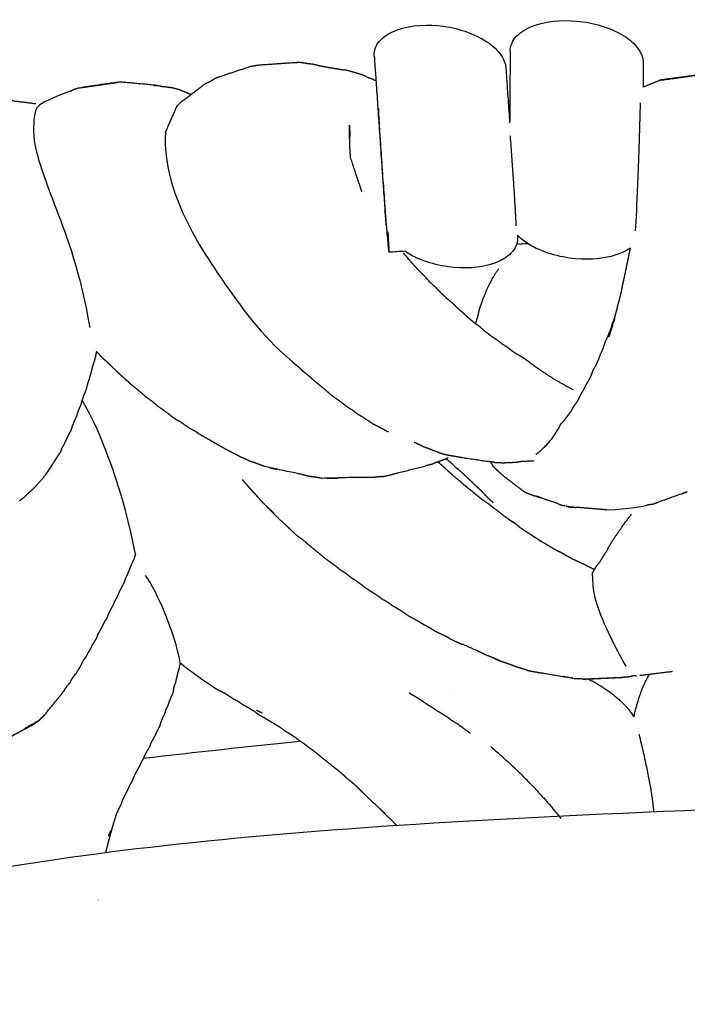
# Model space of a CAD drawing. Header units: millimetres. Extents: x 1225 to 3243, y -459 to 536.
# Tile 12 of 26: x 1982 to 2103, y 357 to 536. Entities that reach past the tile are written whole.
import ezdxf

# ---------------------------------------------------------------- set-up
doc = ezdxf.new("R2010")
doc.units = ezdxf.units.MM
doc.header["$MEASUREMENT"] = 0
doc.layers.add('Swipe - Sofa 2 seater', color=18, linetype='Continuous', true_color=0x000000)

msp = doc.modelspace()

# ---------------------------------------------------------------- linework, layer by layer
at = {"layer": 'Swipe - Sofa 2 seater', "color": 18, "lineweight": -3, "true_color": 0x000000}
for points, degree, knots in [([(2046.04, 528.93), (2046.04, 528.95), (2046.04, 529.41), (2046.07, 529.72), (2046.11, 529.92), (2046.28, 530.53), (2046.47, 530.92), (2046.71, 531.28), (2047.32, 532.17), (2048.26, 532.82), (2049.21, 533.28), (2051.67, 534.47), (2054.83, 534.7), (2057.49, 534.46), (2060.39, 534.21), (2063.54, 533.33), (2066.04, 531.78), (2067.08, 531.14), (2068.11, 530.31), (2068.84, 529.31), (2069.14, 528.91), (2069.39, 528.48), (2069.64, 527.82), (2069.71, 527.62), (2069.77, 527.34), (2069.79, 527.27), (2069.81, 527.1), (2069.83, 526.91), (2069.85, 526.81)], 3, [0, 0, 0, 0, 0.362772, 0.362772, 1.039609, 1.039609, 2.503647, 2.503647, 2.503647, 5.776788, 5.776788, 5.776788, 14.350666, 14.350666, 14.350666, 23.470845, 23.470845, 23.470845, 27.25593, 27.25593, 27.25593, 28.79197, 28.79197, 29.468665, 29.468665, 29.682721, 29.682721, 29.992737, 29.992737, 29.992737, 29.992737]), ([(2070.63, 529.91), (2070.63, 529.92), (2070.66, 530.38), (2070.71, 530.68), (2070.77, 530.88), (2070.99, 531.48), (2071.21, 531.87), (2071.49, 532.21), (2072.18, 533.08), (2073.18, 533.72), (2074.18, 534.17), (2076.75, 535.31), (2079.96, 535.53), (2082.7, 535.28), (2085.57, 535.02), (2088.73, 534.16), (2091.2, 532.6), (2092.2, 531.97), (2093.18, 531.15), (2093.86, 530.16), (2094.12, 529.77), (2094.35, 529.34), (2094.56, 528.69), (2094.61, 528.49), (2094.65, 528.22), (2094.66, 528.15), (2094.67, 527.99), (2094.68, 527.79), (2094.69, 527.7)], 3, [0, 0, 0, 0, 0.342292, 0.342292, 1.022184, 1.022184, 2.519482, 2.519482, 2.519482, 5.912944, 5.912944, 5.912944, 14.695274, 14.695274, 14.695274, 23.766687, 23.766687, 23.766687, 27.432805, 27.432805, 27.432805, 28.911722, 28.911722, 29.566293, 29.566293, 29.774295, 29.774295, 30.076982, 30.076982, 30.076982, 30.076982]), ([(2046.05, 528.92), (2046.05, 528.89), (2046.05, 528.78), (2046.07, 528.61), (2046.08, 528.43), (2046.1, 528.17), (2046.12, 527.85), (2046.16, 527.21), (2046.23, 526.28), (2046.31, 525.12), (2046.39, 523.97), (2046.48, 522.58), (2046.59, 521.05), (2046.65, 520.18), (2046.71, 519.25), (2046.78, 518.3), (2046.89, 516.63), (2047.01, 514.88), (2047.13, 513.13), (2047.25, 511.38), (2047.37, 509.65), (2047.48, 508.02), (2047.55, 507.09), (2047.61, 506.2), (2047.67, 505.36), (2047.77, 503.89), (2047.86, 502.58), (2047.93, 501.52), (2048, 500.46), (2048.06, 499.64), (2048.1, 499.1), (2048.13, 498.62), (2048.15, 498.38), (2048.15, 498.38)], 3, [0, 0, 0, 0, 3.103095, 3.103095, 3.103095, 6.17602, 6.17602, 6.17602, 12.167637, 12.167637, 12.167637, 17.85467, 17.85467, 17.85467, 20.969866, 20.969866, 20.969866, 26.287452, 26.287452, 26.287452, 31.627927, 31.627927, 31.627927, 34.773365, 34.773365, 34.773365, 40.523708, 40.523708, 40.523708, 46.567378, 46.567378, 46.567378, 52.157645, 52.157645, 52.157645, 52.157645]), ([(2070.63, 529.9), (2070.63, 529.87), (2070.62, 529.76), (2070.62, 529.59), (2070.62, 529.41), (2070.62, 529.17), (2070.62, 528.85), (2070.61, 528.21), (2070.61, 527.3), (2070.6, 526.17), (2070.59, 525.03), (2070.58, 523.67), (2070.57, 522.17), (2070.56, 521.31), (2070.56, 520.4), (2070.55, 519.46), (2070.55, 518.61), (2070.54, 517.73), (2070.53, 516.85)], 3, [0, 0, 0, 0, 3.102258, 3.102258, 3.102258, 6.17134, 6.17134, 6.17134, 12.136985, 12.136985, 12.136985, 17.765458, 17.765458, 17.765458, 20.83224, 20.83224, 20.83224, 23.545645, 23.545645, 23.545645, 23.545645]), ([(2024, 527.15), (2020.95, 526.15), (2017.91, 525.15), (2017.49, 524.98), (2017.07, 524.8)], 2, [-1, -1, -1, 0, 0, 1, 1, 1]), ([(2024.84, 527.32), (2028.15, 527.56), (2031.46, 527.8), (2031.89, 527.81), (2032.32, 527.83)], 2, [1, 1, 1, 2, 2, 3, 3, 3]), ([(2035.9, 527.25), (2035.45, 527.35), (2034.99, 527.46), (2034.52, 527.51), (2034.06, 527.56), (2033.62, 527.63), (2033.17, 527.71), (2032.75, 527.77), (2032.32, 527.83)], 2, [0, 0, 0, 1, 1, 2, 2, 3, 3, 4, 4, 4]), ([(2094.69, 527.69), (2094.69, 527.66), (2094.69, 527.55), (2094.68, 527.38), (2094.68, 527.2), (2094.68, 526.95), (2094.68, 526.64), (2094.67, 526), (2094.67, 525.09), (2094.66, 523.96), (2094.66, 523.76), (2094.66, 523.56), (2094.66, 523.35)], 3, [0, 0, 0, 0, 3.102258, 3.102258, 3.102258, 6.17134, 6.17134, 6.17134, 12.136985, 12.136985, 12.136985, 13.101537, 13.101537, 13.101537, 13.101537]), ([(2038.93, 526.72), (2039.08, 526.7), (2039.23, 526.68), (2039.64, 526.61), (2040.06, 526.53), (2040.52, 526.48), (2040.98, 526.43), (2041.41, 526.32), (2041.84, 526.21)], 2, [5.626121, 5.626121, 5.626121, 6, 6, 7, 7, 8, 8, 9, 9, 9]), ([(2041.84, 526.21), (2042.28, 526.08), (2042.73, 525.95), (2043.21, 525.79), (2043.69, 525.63)], 2, [0, 0, 0, 1, 1, 2, 2, 2]), ([(2069.85, 526.8), (2069.85, 526.77), (2069.86, 526.66), (2069.87, 526.48), (2069.88, 526.31), (2069.9, 526.05), (2069.92, 525.73), (2069.97, 525.08), (2070.03, 524.16), (2070.11, 523), (2070.19, 521.85), (2070.28, 520.46), (2070.39, 518.93), (2070.44, 518.26), (2070.48, 517.57), (2070.53, 516.85)], 3, [0, 0, 0, 0, 3.103095, 3.103095, 3.103095, 6.17602, 6.17602, 6.17602, 12.167637, 12.167637, 12.167637, 17.85467, 17.85467, 17.85467, 20.231159, 20.231159, 20.231159, 20.231159]), ([(2098.29, 524.68), (2101.58, 525.13), (2104.88, 525.57), (2104.54, 525.52), (2104.2, 525.47), (2100.93, 525.02), (2097.65, 524.57), (2097.97, 524.62), (2098.29, 524.68)], 2, [0, 0, 0, 1, 1, 2, 2, 3, 3, 4, 4, 4]), ([(1992.42, 523.16), (1995.74, 523.64), (1999.05, 524.11), (1999.41, 524.17), (1999.77, 524.23), (1996.49, 523.76), (1993.22, 523.28)], 2, [-2, -2, -2, -0.999981, -0.999981, 0.000038, 0.000038, 1.000058, 1.000058, 1.000058]), ([(2006.17, 523.63), (2006.54, 523.63), (2006.91, 523.64), (2003.74, 523.92), (2000.56, 524.21), (2000.16, 524.22), (1999.77, 524.23)], 2, [0, 0, 0, 1, 1, 2, 2, 3, 3, 3]), ([(2010.38, 519.89), (2010.7, 520.24), (2011.02, 520.6), (2013.26, 522.28), (2015.5, 523.96), (2015.91, 524.17), (2016.32, 524.37)], 2, [0, 0, 0, 1, 1, 2, 2, 3, 3, 3]), ([(1991.08, 522.61), (1991.37, 522.76), (1991.67, 522.91), (1992.04, 523.03), (1992.42, 523.16)], 2, [1.152786, 1.152786, 1.152786, 2, 2, 3, 3, 3]), ([(2007.65, 523.48), (2008.04, 523.44), (2008.43, 523.4), (2008.83, 523.33), (2009.22, 523.27)], 2, [3.003071, 3.003071, 3.003071, 4, 4, 5, 5, 5]), ([(2012.88, 521.99), (2012.75, 522.05), (2012.62, 522.1), (2012.19, 522.28), (2011.75, 522.46), (2011.32, 522.64), (2010.89, 522.83), (2010.45, 522.95), (2010.02, 523.07), (2009.62, 523.17), (2009.22, 523.27)], 2, [6.705166, 6.705166, 6.705166, 7, 7, 8, 8, 9, 9, 10, 10, 11, 11, 11]), ([(1977.78, 521.25), (1978.09, 521.21), (1978.39, 521.17), (1981.63, 520.76), (1984.87, 520.36)], 2, [-1, -1, -1, 0, 0, 1, 1, 1]), ([(2008.29, 515.13), (2009.11, 517.02), (2009.93, 518.91), (2010.15, 519.4), (2010.38, 519.89)], 2, [1, 1, 1, 2, 2, 3, 3, 3]), ([(2041.58, 514.01), (2041.57, 515.25), (2041.57, 516.49), (2041.6, 515.44), (2041.64, 514.38)], 2, [1.179195, 1.179195, 1.179195, 2, 2, 2.998035, 2.998035, 2.998035]), ([(2043.84, 504.39), (2043.59, 505.09), (2043.35, 505.78), (2042.97, 506.91), (2042.6, 508.05), (2042.18, 509.32), (2041.76, 510.59), (2041.69, 511.72), (2041.61, 512.84), (2041.62, 513.61), (2041.64, 514.38)], 2, [-2.667712, -2.667712, -2.667712, -2, -2, -1, -1, 0, 0, 1, 1, 2, 2, 2]), ([(2071.95, 496.26), (2072.01, 495.4), (2071.77, 494.61), (2071.28, 493.9), (2070.67, 493.02), (2069.74, 492.37), (2068.79, 491.9), (2066.32, 490.71), (2063.16, 490.49), (2060.5, 490.72), (2057.6, 490.98), (2054.45, 491.86), (2051.95, 493.4), (2051.82, 493.49), (2051.69, 493.57), (2051.56, 493.66)], 3, [0, 0, 0, 0, 2.54243, 2.54243, 2.54243, 5.815575, 5.815575, 5.815575, 14.389453, 14.389453, 14.389453, 23.509634, 23.509634, 23.509634, 23.994258, 23.994258, 23.994258, 23.994258]), ([(2092.38, 494.24), (2091.92, 493.92), (2091.42, 493.64), (2090.92, 493.42), (2088.35, 492.28), (2085.14, 492.05), (2082.4, 492.3), (2079.52, 492.57), (2076.37, 493.42), (2073.9, 494.98), (2073.2, 495.43), (2072.51, 495.96), (2071.93, 496.58)], 3, [4.206598, 4.206598, 4.206598, 4.206598, 5.910565, 5.910565, 5.910565, 14.692896, 14.692896, 14.692896, 23.764311, 23.764311, 23.764311, 26.342048, 26.342048, 26.342048, 26.342048]), ([(2051.28, 493.33), (2051.57, 493.02), (2051.86, 492.71), (2052.38, 492.1), (2052.9, 491.49), (2053.43, 490.91), (2053.96, 490.33), (2054.51, 489.78), (2055.06, 489.23), (2055.55, 488.68), (2056.05, 488.13), (2056.59, 487.64), (2057.13, 487.15), (2057.61, 486.65), (2058.08, 486.14), (2058.58, 485.67), (2059.07, 485.2), (2059.61, 484.76), (2060.15, 484.32), (2060.62, 483.85), (2061.08, 483.39), (2061.59, 482.95), (2062.1, 482.52), (2062.57, 482.08), (2063.04, 481.65), (2063.52, 481.24), (2064.01, 480.83), (2064.11, 480.76), (2064.21, 480.69)], 2, [-3.499441, -3.499441, -3.499441, -3, -3, -2, -2, -1, -1, 0, 0, 1, 1, 2, 2, 3, 3, 4, 4, 5, 5, 6, 6, 7, 7, 8, 8, 9, 9, 9.18576, 9.18576, 9.18576]), ([(2090.36, 484.77), (2090.55, 485.55), (2090.74, 486.33), (2090.9, 487.16), (2091.07, 487.98), (2091.27, 488.86), (2091.46, 489.74), (2091.63, 490.6), (2091.8, 491.46), (2091.98, 492.28), (2092.15, 493.1), (2092.27, 493.67), (2092.38, 494.24)], 2, [0, 0, 0, 1, 1, 2, 2, 3, 3, 4, 4, 5, 5, 5.738582, 5.738582, 5.738582]), ([(2064.39, 480.56), (2064.4, 480.59), (2064.4, 480.62), (2064.6, 481.26), (2064.79, 481.9), (2064.94, 482.54), (2065.08, 483.17), (2065.29, 483.77), (2065.5, 484.38), (2065.64, 484.8), (2065.78, 485.21)], 2, [-30.040659, -30.040659, -30.040659, -30, -30, -29, -29, -28, -28, -27, -27, -26.262892, -26.262892, -26.262892]), ([(2089.15, 480.31), (2089.2, 480.46), (2089.25, 480.61), (2089.44, 481.27), (2089.63, 481.93)], 2, [3.763944, 3.763944, 3.763944, 4, 4, 4.998457, 4.998457, 4.998457]), ([(2089.5, 481.47), (2089.5, 481.47), (2089.5, 481.47), (2089.42, 481.2), (2089.34, 480.92)], 2, [0.9998341, 0.9998341, 0.9998341, 1, 1, 1.1627034, 1.1627034, 1.1627034]), ([(2064.21, 480.69), (2064.64, 480.38), (2065.07, 480.08), (2065.51, 479.67), (2065.95, 479.27), (2066.44, 478.89), (2066.92, 478.52)], 2, [9.18834, 9.18834, 9.18834, 10, 10, 11, 11, 12, 12, 12]), ([(2087.74, 477.07), (2087.99, 477.59), (2088.25, 478.11), (2088.46, 478.65), (2088.66, 479.2)], 2, [0, 0, 0, 1, 1, 2, 2, 2]), ([(2089.15, 480.31), (2088.81, 479.21), (2088.47, 478.12), (2088.65, 478.73), (2088.83, 479.34), (2088.99, 479.83), (2089.15, 480.31)], 2, [1.346686, 1.346686, 1.346686, 2, 2, 3, 3, 3.757562, 3.757562, 3.757562]), ([(1995.8, 475.56), (1996.27, 475.05), (1996.73, 474.53), (1997.28, 474.03), (1997.83, 473.52), (1998.34, 473.02), (1998.86, 472.52), (1999.36, 472.05), (1999.85, 471.57), (2000.37, 471.12), (2000.89, 470.67), (2001.37, 470.21), (2001.85, 469.74), (2002.38, 469.33), (2002.91, 468.91), (2003.41, 468.5), (2003.91, 468.08), (2004.38, 467.66), (2004.85, 467.25), (2005.38, 466.87), (2005.91, 466.5), (2006.36, 466.1), (2006.82, 465.71), (2007.33, 465.35), (2007.84, 465), (2008.33, 464.64), (2008.82, 464.28), (2009.26, 463.92), (2009.7, 463.56)], 2, [-12.912346, -12.912346, -12.912346, -12, -12, -11, -11, -10, -10, -9, -9, -8, -8, -7, -7, -6, -6, -5, -5, -4, -4, -3, -3, -2, -2, -1, -1, 0, 0, 1, 1, 1]), ([(2070.51, 475.94), (2070.63, 475.86), (2070.76, 475.79), (2071.22, 475.47), (2071.69, 475.15), (2072.21, 474.87), (2072.72, 474.59), (2073.13, 474.31), (2073.53, 474.03)], 2, [-1.06299, -1.06299, -1.06299, -1, -1, 0, 0, 1, 1, 1.938627, 1.938627, 1.938627]), ([(2087.38, 476.01), (2087.15, 475.5), (2086.92, 475), (2086.73, 474.5), (2086.54, 474), (2086.33, 473.52), (2086.12, 473.04), (2085.85, 472.59), (2085.58, 472.13), (2085.42, 471.66), (2085.25, 471.2), (2085.03, 470.75), (2084.81, 470.31), (2084.56, 469.88), (2084.31, 469.46), (2084.1, 469.04), (2083.9, 468.62), (2083.65, 468.22), (2083.4, 467.81), (2083.21, 467.41), (2083.02, 467.01), (2082.8, 466.62), (2082.59, 466.24), (2082.31, 465.88), (2082.04, 465.52), (2081.85, 465.16), (2081.66, 464.8), (2081.42, 464.47), (2081.17, 464.13), (2080.95, 463.81), (2080.72, 463.5)], 2, [-11, -11, -11, -10, -10, -9, -9, -8, -8, -7, -7, -6, -6, -5, -5, -4, -4, -3, -3, -2, -2, -1, -1, 0, 0, 1, 1, 2, 2, 3, 3, 4, 4, 4]), ([(1995.58, 474.39), (1995.39, 473.79), (1995.2, 473.19), (1995.04, 472.6), (1994.89, 472.02), (1994.74, 471.46), (1994.59, 470.9), (1994.41, 470.36), (1994.23, 469.82), (1994.09, 469.28), (1993.96, 468.74), (1993.76, 468.23), (1993.56, 467.72), (1993.38, 467.21), (1993.2, 466.71), (1993.06, 466.22), (1992.91, 465.72), (1992.7, 465.25), (1992.48, 464.78), (1992.34, 464.31), (1992.2, 463.84), (1992, 463.39), (1991.79, 462.94), (1991.61, 462.49), (1991.42, 462.05), (1991.29, 461.61), (1991.15, 461.18), (1990.92, 460.77), (1990.69, 460.35), (1990.51, 459.96), (1990.33, 459.56), (1990.14, 459.17), (1989.96, 458.78), (1989.75, 458.41), (1989.53, 458.04), (1989.4, 457.67), (1989.27, 457.31), (1989.03, 456.96), (1988.8, 456.62), (1988.58, 456.29), (1988.37, 455.97), (1988.19, 455.66), (1988.02, 455.36)], 2, [-12, -12, -12, -11, -11, -10, -10, -9, -9, -8, -8, -7, -7, -6, -6, -5, -5, -4, -4, -3, -3, -2, -2, -1, -1, 0, 0, 1, 1, 2, 2, 3, 3, 4, 4, 5, 5, 6, 6, 7, 7, 8, 8, 9, 9, 9]), ([(2038.18, 467.7), (2037.74, 468.1), (2037.29, 468.5), (2036.81, 468.89), (2036.34, 469.29), (2035.84, 469.68), (2035.34, 470.08), (2034.87, 470.51), (2034.4, 470.94), (2033.88, 471.36), (2033.35, 471.78), (2032.87, 472.24), (2032.39, 472.7), (2032.38, 472.7), (2032.38, 472.71)], 2, [3, 3, 3, 4, 4, 5, 5, 6, 6, 7, 7, 8, 8, 9, 9, 9.012312, 9.012312, 9.012312]), ([(2038.18, 467.7), (2038.69, 467.35), (2039.2, 466.99), (2039.7, 466.63), (2040.19, 466.27), (2040.65, 465.91), (2041.12, 465.55), (2041.62, 465.24), (2042.13, 464.92), (2042.56, 464.59), (2042.99, 464.25), (2043.49, 463.96), (2043.98, 463.67), (2044.44, 463.37), (2044.9, 463.07), (2045.33, 462.77), (2045.77, 462.47), (2046.27, 462.22), (2046.77, 461.97), (2047.22, 461.72), (2047.68, 461.47), (2048.12, 461.24), (2048.56, 461.01)], 2, [-8, -8, -8, -7, -7, -6, -6, -5, -5, -4, -4, -3, -3, -2, -2, -1, -1, 0, 0, 1, 1, 2, 2, 3, 3, 3]), ([(2009.7, 463.56), (2010.23, 463.24), (2010.75, 462.93), (2010.75, 462.93), (2010.75, 462.93)], 2, [0, 0, 0, 1, 1, 1.000004, 1.000004, 1.000004]), ([(2011.69, 462.3), (2012.16, 462), (2012.63, 461.69), (2013.12, 461.41), (2013.61, 461.13)], 2, [2, 2, 2, 3, 3, 3.996569, 3.996569, 3.996569]), ([(2079.68, 462.26), (2079.7, 462.29), (2079.72, 462.32), (2079.8, 462.4), (2079.88, 462.48)], 2, [3.8898385, 3.8898385, 3.8898385, 4, 4, 4.2860165, 4.2860165, 4.2860165]), ([(2021.77, 456.48), (2021.34, 456.72), (2020.9, 456.96), (2020.43, 457.19), (2019.96, 457.43), (2019.48, 457.68), (2019, 457.93), (2016.72, 459.23), (2014.44, 460.54)], 2, [1, 1, 1, 2, 2, 3, 3, 4, 4, 5, 5, 5]), ([(2057.65, 457.26), (2057.23, 457.41), (2056.81, 457.57), (2056.38, 457.74), (2055.94, 457.91), (2055.48, 458.08), (2055.01, 458.25), (2054.58, 458.47), (2054.14, 458.68), (2053.69, 458.89), (2053.24, 459.09)], 2, [0, 0, 0, 1, 1, 2, 2, 3, 3, 4, 4, 4.998695, 4.998695, 4.998695]), ([(2057.65, 457.26), (2058.08, 457.13), (2058.51, 457.01), (2058.95, 456.9), (2059.38, 456.79)], 2, [-1, -1, -1, 0, 0, 1, 1, 1]), ([(2059.38, 456.79), (2059.83, 456.72), (2060.29, 456.64), (2060.72, 456.57), (2061.15, 456.5), (2061.56, 456.42), (2061.96, 456.35), (2064.35, 455.99), (2066.74, 455.63)], 2, [-1, -1, -1, 0, 0, 1, 1, 2, 2, 2.83382, 2.83382, 2.83382]), ([(2026.2, 454.73), (2025.79, 454.88), (2025.38, 455.02), (2024.95, 455.19), (2024.52, 455.35), (2024.04, 455.51), (2023.57, 455.67)], 2, [0, 0, 0, 1, 1, 2, 2, 3, 3, 3]), ([(2036.64, 452.57), (2036.24, 452.64), (2035.83, 452.71), (2035.41, 452.77), (2034.98, 452.83), (2034.54, 452.9), (2034.11, 452.97), (2033.67, 453.09), (2033.24, 453.2), (2032.8, 453.3), (2032.37, 453.4), (2029.28, 454.06), (2026.2, 454.73)], 2, [4, 4, 4, 5, 5, 6, 6, 7, 7, 8, 8, 9, 9, 10, 10, 10]), ([(2027.12, 454.52), (2027.54, 454.41), (2027.96, 454.3), (2028.2, 454.28), (2028.43, 454.25)], 2, [-1.000026, -1.000026, -1.000026, -0.000009, -0.000009, 0.522448, 0.522448, 0.522448]), ([(2047.56, 452.9), (2047.95, 452.98), (2048.35, 453.07), (2048.75, 453.16), (2049.15, 453.25), (2049.55, 453.37), (2049.95, 453.48), (2052.6, 454.15), (2055.25, 454.81)], 2, [-3, -3, -3, -2, -2, -1, -1, 0, 0, 0.834145, 0.834145, 0.834145]), ([(2056.3, 455.08), (2055.89, 454.97), (2055.48, 454.87), (2055.36, 454.84), (2055.25, 454.81)], 2, [1, 1, 1, 2, 2, 2.281657, 2.281657, 2.281657]), ([(2056.3, 455.08), (2056.65, 455.23), (2057, 455.39), (2057.05, 455.41), (2057.1, 455.44)], 2, [-1, -1, -1, 0, 0, 0.020482, 0.020482, 0.020482]), ([(2057.56, 455.56), (2057.7, 455.59), (2057.83, 455.62), (2057.41, 455.5), (2057, 455.39)], 2, [2.957917, 2.957917, 2.957917, 3, 3, 4, 4, 4]), ([(2057.56, 455.56), (2058.11, 455.09), (2058.66, 454.61), (2059.16, 454.15), (2059.66, 453.68), (2060.16, 453.23), (2060.67, 452.78), (2061.2, 452.35), (2061.72, 451.92), (2062.2, 451.49), (2062.68, 451.06), (2063.2, 450.67), (2063.72, 450.29), (2064.18, 449.89), (2064.64, 449.49), (2065.12, 449.11), (2065.6, 448.74)], 2, [-3.984208, -3.984208, -3.984208, -3, -3, -2, -2, -1, -1, 0, 0, 1, 1, 2, 2, 3, 3, 4, 4, 4]), ([(2067.69, 455.48), (2067.26, 455.55), (2066.82, 455.61), (2066.78, 455.62), (2066.74, 455.63)], 2, [3, 3, 3, 4, 4, 4.097935, 4.097935, 4.097935]), ([(2073.03, 450.25), (2071.27, 451.58), (2069.5, 452.92), (2069.22, 453.18), (2068.95, 453.45), (2068.61, 453.74), (2068.27, 454.04), (2067.91, 454.39), (2067.55, 454.74)], 2, [-3, -3, -3, -2, -2, -1, -1, 0, 0, 1, 1, 1]), ([(2068.52, 455.44), (2068.95, 455.42), (2069.37, 455.4), (2069.78, 455.42), (2070.19, 455.43), (2070.6, 455.45), (2071.01, 455.47), (2071.42, 455.5), (2071.82, 455.52), (2072.24, 455.6), (2072.65, 455.67), (2073.8, 455.72), (2074.96, 455.78)], 2, [11, 11, 11, 12, 12, 13, 13, 14, 14, 15, 15, 16, 16, 16.379424, 16.379424, 16.379424]), ([(2047.56, 452.9), (2047.15, 452.86), (2046.74, 452.82), (2046.33, 452.78), (2045.93, 452.75), (2045.5, 452.74), (2045.08, 452.73), (2044.67, 452.73), (2044.26, 452.73), (2043.85, 452.74), (2043.44, 452.76), (2040.04, 452.66), (2036.64, 452.57)], 2, [0, 0, 0, 1, 1, 2, 2, 3, 3, 4, 4, 5, 5, 6, 6, 6]), ([(2037.51, 452.59), (2037.92, 452.6), (2038.33, 452.6), (2038.72, 452.6), (2039.1, 452.61), (2039.27, 452.63), (2039.44, 452.65)], 2, [6.999996, 6.999996, 6.999996, 7.999998, 7.999998, 8.999999, 8.999999, 9.419281, 9.419281, 9.419281]), ([(2067.58, 448.14), (2066.99, 448.7), (2066.4, 449.25), (2065.87, 449.82), (2065.35, 450.38), (2064.77, 450.9), (2064.2, 451.43), (2063.66, 451.96), (2063.11, 452.49), (2062.57, 453), (2062.03, 453.51)], 2, [0, 0, 0, 1.000058, 1.000058, 2.000116, 2.000116, 3.000175, 3.000175, 4.000233, 4.000233, 5.000291, 5.000291, 5.000291]), ([(2027.81, 446.33), (2027.26, 446.87), (2026.7, 447.41), (2026.15, 447.96), (2025.59, 448.5), (2025.09, 449.08), (2024.58, 449.65), (2024.03, 450.24), (2023.48, 450.84), (2022.91, 451.51), (2022.35, 452.18), (2022.3, 452.25), (2022.24, 452.33)], 2, [3.001826, 3.001826, 3.001826, 4, 4, 5, 5, 6, 6, 7, 7, 8, 8, 8.044451, 8.044451, 8.044451]), ([(2022.86, 451.57), (2023.32, 451.05), (2023.78, 450.53), (2024.32, 449.95), (2024.86, 449.37)], 2, [0.119919, 0.119919, 0.119919, 1, 1, 1.999139, 1.999139, 1.999139]), ([(2076.23, 449.05), (2076.17, 449.07), (2076.1, 449.09), (2075.87, 449.18), (2075.64, 449.27), (2075.31, 449.33), (2074.98, 449.38), (2074.69, 449.49), (2074.4, 449.59), (2074.07, 449.73), (2073.73, 449.88)], 2, [6.974835, 6.974835, 6.974835, 7, 7, 8, 8, 9, 9, 10, 10, 11, 11, 11]), ([(2076.24, 449.05), (2077.58, 448.6), (2078.92, 448.16), (2079.24, 448.02), (2079.56, 447.87), (2079.85, 447.77), (2080.14, 447.67), (2080.36, 447.66), (2080.58, 447.64)], 2, [-0.517007, -0.517007, -0.517007, 0, 0, 1, 1, 2, 2, 2.072311, 2.072311, 2.072311]), ([(2101.61, 449.77), (2101.86, 449.87), (2102.11, 449.97), (2102.39, 450.06), (2102.66, 450.15), (2100.04, 449.2), (2097.42, 448.26), (2097.18, 448.16), (2096.93, 448.06), (2096.68, 447.97), (2096.42, 447.87), (2095.97, 447.82), (2095.52, 447.76)], 2, [9.003989, 9.003989, 9.003989, 10, 10, 11, 11, 12, 12, 13, 13, 14, 14, 14.151015, 14.151015, 14.151015]), ([(2032.03, 442.25), (2031.53, 442.72), (2031.03, 443.19), (2030.51, 443.68), (2029.99, 444.18), (2029.42, 444.7), (2028.85, 445.21), (2027.36, 446.71), (2025.87, 448.21), (2026.43, 447.66), (2026.98, 447.12), (2027.4, 446.72), (2027.81, 446.33)], 2, [0, 0, 0, 1, 1, 2, 2, 3, 3, 4, 4, 5, 5, 5.775256, 5.775256, 5.775256]), ([(2065.6, 448.74), (2065.6, 448.74), (2065.6, 448.74), (2066.13, 448.38), (2066.65, 448.02)], 2, [0.999595, 0.999595, 0.999595, 1, 1, 2, 2, 2]), ([(2070.42, 445.11), (2069.94, 445.46), (2069.47, 445.81), (2069.01, 446.17), (2068.55, 446.54), (2068.05, 446.9), (2067.56, 447.26), (2067.1, 447.64), (2066.65, 448.02)], 2, [0, 0, 0, 1, 1, 2, 2, 3, 3, 4, 4, 4]), ([(2080.83, 447.55), (2080.79, 447.56), (2080.74, 447.56), (2081, 447.49), (2081.26, 447.41), (2081.05, 447.48), (2080.83, 447.55)], 2, [4.985591, 4.985591, 4.985591, 5, 5, 6, 6, 6.083742, 6.083742, 6.083742]), ([(2082.4, 447.32), (2082.39, 447.32), (2082.37, 447.32), (2082.1, 447.33), (2081.83, 447.35), (2081.55, 447.38), (2081.26, 447.41), (2081.73, 447.37), (2082.2, 447.33)], 2, [-2.043399, -2.043399, -2.043399, -2, -2, -1, -1, 0, 0, 0.155083, 0.155083, 0.155083]), ([(2088.12, 446.87), (2085.5, 447.09), (2082.87, 447.31), (2082.64, 447.32), (2082.4, 447.32)], 2, [18.128046, 18.128046, 18.128046, 19, 19, 19.941712, 19.941712, 19.941712]), ([(2070.42, 445.11), (2070.94, 444.79), (2071.47, 444.47), (2070.87, 444.85), (2070.26, 445.22)], 2, [0, 0, 0, 1, 1, 1.305166, 1.305166, 1.305166]), ([(2072.34, 443.75), (2072.81, 443.42), (2073.29, 443.08), (2073.8, 442.77), (2074.31, 442.45), (2074.65, 442.2), (2075, 441.95)], 2, [7.000344, 7.000344, 7.000344, 8, 8, 9, 9, 9.761511, 9.761511, 9.761511]), ([(2075.73, 441.49), (2075.98, 441.33), (2076.23, 441.18), (2075.52, 441.64), (2074.8, 442.1)], 2, [0.4997664, 0.4997664, 0.4997664, 1, 1, 1.3694498, 1.3694498, 1.3694498]), ([(2035.16, 439.73), (2034.65, 440.15), (2034.15, 440.57), (2033.65, 441), (2033.15, 441.43)], 2, [0, 0, 0, 1, 1, 1.996681, 1.996681, 1.996681]), ([(2079.01, 439.54), (2078.53, 439.82), (2078.05, 440.09), (2077.59, 440.37), (2077.13, 440.65)], 2, [-0.997332, -0.997332, -0.997332, 0, 0, 1, 1, 1]), ([(2088.33, 439.99), (2088.17, 439.66), (2088.01, 439.34), (2087.78, 439), (2087.55, 438.66), (2087.34, 438.33), (2087.13, 437.99), (2086.94, 437.66), (2086.74, 437.33)], 2, [1.093266, 1.093266, 1.093266, 2, 2, 3, 3, 4, 4, 5, 5, 5]), ([(2002.86, 438.89), (2002.73, 438.44), (2002.59, 437.99), (2002.37, 437.53), (2002.16, 437.07), (2001.97, 436.62), (2001.79, 436.16), (2001.62, 435.73), (2001.44, 435.29), (2001.24, 434.87), (2001.04, 434.45), (2000.88, 434.02), (2000.72, 433.59), (2000.5, 433.19), (2000.28, 432.78), (2000.08, 432.38), (1999.89, 431.97), (1999.73, 431.57), (1999.56, 431.16), (1999.33, 430.77), (1999.1, 430.39), (1998.94, 429.99), (1998.79, 429.6), (1998.57, 429.22), (1998.35, 428.84), (1998.16, 428.45), (1997.97, 428.07), (1997.83, 427.68), (1997.68, 427.3), (1997.45, 426.93), (1997.21, 426.57), (1997.02, 426.2), (1996.84, 425.84), (1996.66, 425.47), (1996.47, 425.11), (1996.27, 424.75), (1996.06, 424.4), (1995.93, 424.03), (1995.8, 423.67), (1995.58, 423.32), (1995.36, 422.97), (1995.16, 422.63), (1994.96, 422.29), (1994.8, 421.95), (1994.65, 421.62), (1994.44, 421.3), (1994.22, 420.97), (1994.07, 420.65), (1993.91, 420.32), (1993.69, 420.01), (1993.46, 419.7), (1993.3, 419.39), (1993.13, 419.08), (1992.99, 418.78), (1992.84, 418.48), (1992.64, 418.18), (1992.43, 417.88), (1992.27, 417.6), (1992.11, 417.31)], 2, [-27.912345, -27.912345, -27.912345, -27, -27, -26, -26, -25, -25, -24, -24, -23, -23, -22, -22, -21, -21, -20, -20, -19, -19, -18, -18, -17, -17, -16, -16, -15, -15, -14, -14, -13, -13, -12, -12, -11, -11, -10, -10, -9, -9, -8, -8, -7, -7, -6, -6, -5, -5, -4, -4, -3, -3, -2, -2, -1, -1, 0, 0, 1, 1, 1]), ([(2056.93, 425.01), (2056.49, 425.27), (2056.06, 425.54), (2055.58, 425.79), (2055.1, 426.05), (2054.64, 426.32), (2054.18, 426.59), (2053.72, 426.86), (2053.25, 427.14), (2052.74, 427.41), (2052.23, 427.68), (2051.79, 427.99), (2051.35, 428.3), (2050.89, 428.6), (2050.42, 428.89), (2049.93, 429.18), (2049.43, 429.46), (2049, 429.78), (2048.57, 430.1), (2048.07, 430.39), (2047.56, 430.68), (2047.1, 431.01), (2046.65, 431.33), (2046.16, 431.65), (2045.67, 431.97), (2045.17, 432.28), (2044.67, 432.59), (2044.23, 432.93), (2043.8, 433.27), (2043.34, 433.6), (2042.88, 433.94), (2042.39, 434.26), (2041.91, 434.59), (2041.45, 434.94), (2041, 435.3), (2040.49, 435.63), (2039.98, 435.97), (2039.52, 436.33), (2039.06, 436.7), (2038.58, 437.06), (2038.1, 437.42), (2037.59, 437.77), (2037.09, 438.13)], 2, [0, 0, 0, 1, 1, 2, 2, 3, 3, 4, 4, 5, 5, 6, 6, 7, 7, 8, 8, 9, 9, 10, 10, 11, 11, 12, 12, 13, 13, 14, 14, 15, 15, 16, 16, 17, 17, 18, 18, 19, 19, 20, 20, 21, 21, 21]), ([(2085.88, 436.06), (2085.8, 436.1), (2085.72, 436.13), (2085.27, 436.36), (2084.82, 436.59), (2084.35, 436.83), (2083.88, 437.06), (2083.39, 437.28), (2082.9, 437.51), (2082.4, 437.74), (2081.89, 437.97), (2081.42, 438.23), (2080.95, 438.49)], 2, [3.835502, 3.835502, 3.835502, 4, 4, 5, 5, 6, 6, 7, 7, 8, 8, 9, 9, 9]), ([(2085.47, 435.43), (2085.67, 435.74), (2085.87, 436.05), (2086.05, 436.38), (2086.22, 436.7)], 2, [0, 0, 0, 1, 1, 2, 2, 2]), ([(2056.93, 425.01), (2057.44, 424.77), (2057.94, 424.54), (2058.42, 424.3), (2058.9, 424.06)], 2, [4, 4, 4, 5, 5, 6, 6, 6]), ([(2059.76, 423.56), (2060.22, 423.34), (2060.69, 423.13), (2061.16, 422.91), (2061.63, 422.7), (2061.82, 422.63), (2062.02, 422.56)], 2, [0, 0, 0, 1, 1, 2, 2, 2.375067, 2.375067, 2.375067]), ([(2067.55, 420.1), (2068.3, 419.76), (2069.04, 419.42), (2068.59, 419.64), (2068.14, 419.85), (2067.67, 420.05), (2067.2, 420.25), (2066.71, 420.45), (2066.22, 420.64), (2065.75, 420.86), (2065.28, 421.08), (2064.81, 421.3), (2064.35, 421.52), (2063.18, 422.04), (2062.02, 422.56)], 2, [5.674538, 5.674538, 5.674538, 6, 6, 7, 7, 8, 8, 9, 9, 10, 10, 11, 11, 11.508266, 11.508266, 11.508266]), ([(2010.96, 419.21), (2010.85, 418.75), (2010.75, 418.28), (2010.61, 417.78), (2010.46, 417.28)], 2, [1.734842, 1.734842, 1.734842, 2, 2, 3, 3, 3]), ([(2010.96, 419.21), (2011.41, 418.82), (2011.87, 418.42), (2012.45, 418.01), (2013.03, 417.6), (2013.58, 417.19), (2014.12, 416.79), (2014.65, 416.41), (2015.17, 416.03), (2015.72, 415.68), (2016.27, 415.32), (2016.78, 414.97), (2017.28, 414.61)], 2, [2.144889, 2.144889, 2.144889, 3, 3, 4, 4, 5, 5, 6, 6, 7, 7, 8, 8, 8]), ([(2073.69, 417.87), (2073.22, 418.01), (2072.76, 418.15), (2072.3, 418.29), (2071.84, 418.43), (2071.4, 418.6), (2070.96, 418.76), (2070.49, 418.94), (2070.02, 419.11), (2069.53, 419.27), (2069.04, 419.42)], 2, [0, 0, 0, 1, 1, 2, 2, 3, 3, 4, 4, 5, 5, 5]), ([(1991.07, 415.69), (1991.2, 415.95), (1991.33, 416.22), (1991.52, 416.49), (1991.71, 416.76)], 2, [-1, -1, -1, 0, 0, 1, 1, 1]), ([(2010.46, 417.28), (2010.35, 416.8), (2010.24, 416.32), (2010.14, 415.86), (2010.03, 415.4)], 2, [1.99939, 1.99939, 1.99939, 2.999695, 2.999695, 4, 4, 4]), ([(2073.69, 417.87), (2074.17, 417.77), (2074.64, 417.67), (2075.1, 417.59), (2075.55, 417.51), (2076, 417.44), (2076.46, 417.38), (2079.28, 416.89), (2082.11, 416.4), (2081.65, 416.47), (2081.2, 416.54), (2080.74, 416.62), (2080.27, 416.71), (2080.17, 416.73), (2080.06, 416.75)], 2, [0, 0, 0, 1, 1, 2, 2, 3, 3, 4, 4, 5, 5, 6, 6, 6.223584, 6.223584, 6.223584]), ([(2091.82, 416.65), (2092.28, 416.76), (2092.73, 416.86), (2092.77, 416.87), (2092.8, 416.88)], 2, [0, 0, 0, 1, 1, 1.01114, 1.01114, 1.01114]), ([(2099.95, 417.62), (2097.05, 417.26), (2094.14, 416.9), (2094.13, 416.89), (2094.11, 416.89)], 2, [11.033795, 11.033795, 11.033795, 12, 12, 12.0819, 12.0819, 12.0819]), ([(2090.88, 416.54), (2090.42, 416.54), (2089.97, 416.54), (2086.94, 416.4), (2083.91, 416.26), (2084.35, 416.26), (2084.8, 416.27), (2087.84, 416.4), (2090.88, 416.54)], 2, [0, 0, 0, 1, 1, 2, 2, 3, 3, 4, 4, 4]), ([(1986.35, 409.71), (1987.85, 411.54), (1989.34, 413.36), (1989.5, 413.58), (1989.66, 413.79), (1989.83, 414.01), (1990.01, 414.23)], 2, [1, 1, 1, 2, 2, 3, 3, 4, 4, 4]), ([(2009.59, 413.67), (2009.41, 413.3), (2009.24, 412.93), (2009.09, 412.56), (2008.94, 412.18), (2008.82, 411.81), (2008.7, 411.43), (2008.51, 411.06), (2008.32, 410.7), (2008.21, 410.32), (2008.1, 409.94), (2007.91, 409.57), (2007.73, 409.19), (2007.57, 408.81), (2007.42, 408.43), (2007.3, 408.05), (2007.19, 407.66), (2006.99, 407.28), (2006.78, 406.91), (2006.61, 406.55), (2006.45, 406.19), (2006.27, 405.85), (2006.09, 405.5), (2005.89, 405.15), (2005.68, 404.79), (2005.56, 404.43), (2005.43, 404.06), (2005.2, 403.69), (2004.98, 403.32), (2004.77, 402.94), (2004.56, 402.57), (2004.4, 402.19), (2004.23, 401.81), (2004.01, 401.42), (2003.79, 401.04), (2003.61, 400.64), (2003.44, 400.24), (2003.2, 399.83), (2002.96, 399.43), (2002.77, 399.03), (2002.58, 398.64), (2002.41, 398.23), (2002.24, 397.83), (2002.01, 397.42), (2001.78, 397.01), (2001.59, 396.6), (2001.41, 396.19), (2001.19, 395.77), (2000.97, 395.35), (2000.76, 394.92), (2000.55, 394.49), (2000.39, 394.05), (2000.24, 393.62), (2000.01, 393.17), (1999.78, 392.72)], 2, [-22, -22, -22, -21, -21, -20, -20, -19, -19, -18, -18, -17, -17, -16, -16, -15, -15, -14, -14, -13, -13, -12, -12, -11, -11, -10, -10, -9, -9, -8, -8, -7, -7, -6, -6, -5, -5, -4, -4, -3, -3, -2, -2, -1, -1, 0, 0, 1, 1, 2, 2, 3, 3, 4, 4, 4.997985, 4.997985, 4.997985]), ([(2020.32, 412.84), (2019.85, 413.15), (2019.37, 413.45), (2018.86, 413.75), (2018.35, 414.04)], 2, [0, 0, 0, 1, 1, 2, 2, 2]), ([(2052.33, 413.84), (2052.51, 413.71), (2052.68, 413.58), (2053.18, 413.29), (2053.69, 413), (2054.17, 412.69), (2054.65, 412.38), (2055.11, 412.06), (2055.56, 411.74), (2056.05, 411.44), (2056.55, 411.15), (2056.96, 410.86), (2057.37, 410.57), (2057.83, 410.31), (2058.29, 410.04), (2058.72, 409.76), (2059.16, 409.47)], 2, [0.60162, 0.60162, 0.60162, 1, 1, 2, 2, 3, 3, 4, 4, 5, 5, 6, 6, 7, 7, 8, 8, 8]), ([(2021.39, 412.28), (2021.85, 411.97), (2022.31, 411.66), (2022.82, 411.37), (2023.34, 411.08), (2023.83, 410.78), (2024.32, 410.47), (2024.76, 410.15), (2025.2, 409.83), (2025.72, 409.54), (2026.24, 409.24), (2026.7, 408.96), (2027.17, 408.68), (2027.62, 408.41), (2028.07, 408.13), (2028.54, 407.86), (2029.01, 407.58), (2029.41, 407.28), (2029.8, 406.97), (2030.28, 406.68), (2030.76, 406.4), (2031.22, 406.1), (2031.68, 405.8), (2032.09, 405.48), (2032.5, 405.17), (2032.96, 404.86), (2033.42, 404.55), (2033.83, 404.22), (2034.24, 403.89), (2034.7, 403.56), (2035.17, 403.24), (2035.58, 402.91), (2035.99, 402.58), (2036.38, 402.24), (2036.78, 401.9), (2037.23, 401.57), (2037.68, 401.23), (2038.09, 400.88), (2038.5, 400.53), (2038.95, 400.19), (2039.39, 399.84), (2039.84, 399.48), (2040.28, 399.12), (2040.67, 398.74), (2041.07, 398.36), (2041.54, 397.99), (2042.01, 397.62), (2042.45, 397.22), (2042.89, 396.83), (2043.3, 396.41), (2043.71, 395.99), (2044.15, 395.56), (2044.6, 395.14), (2045.04, 394.7), (2045.49, 394.26), (2045.98, 393.83), (2046.46, 393.4), (2046.9, 392.97), (2047.34, 392.54), (2047.78, 392.09), (2048.21, 391.64), (2048.71, 391.19), (2049.2, 390.74), (2049.63, 390.28), (2050.06, 389.83)], 2, [-33, -33, -33, -32, -32, -31, -31, -30, -30, -29, -29, -28, -28, -27, -27, -26, -26, -25, -25, -24, -24, -23, -23, -22, -22, -21, -21, -20, -20, -19, -19, -18, -18, -17, -17, -16, -16, -15, -15, -14, -14, -13, -13, -12, -12, -11, -11, -10, -10, -9, -9, -8, -8, -7, -7, -6, -6, -5, -5, -4, -4, -3, -3, -2, -2, -1.022263, -1.022263, -1.022263]), ([(1979.48, 405.4), (1981.88, 406.72), (1984.29, 408.03), (1984.46, 408.12), (1984.64, 408.2), (1982.06, 406.8), (1979.48, 405.4), (1979.31, 405.31), (1979.14, 405.22)], 2, [-2.934029, -2.934029, -2.934029, -2, -2, -1, -1, 0, 0, 1, 1, 1]), ([(1982.94, 407.4), (1983.91, 407.93), (1984.89, 408.47), (1985.11, 408.58), (1985.33, 408.69), (1984.13, 408.04), (1982.94, 407.4)], 2, [-1.38217, -1.38217, -1.38217, -1, -1, 0, 0, 0.462103, 0.462103, 0.462103]), ([(1984.89, 408.47), (1984.77, 408.33), (1984.64, 408.2), (1984.73, 408.31), (1984.81, 408.41)], 2, [0, 0, 0, 1, 1, 1.056962, 1.056962, 1.056962]), ([(1985.94, 409.33), (1985.79, 409.16), (1985.63, 408.99), (1985.48, 408.84), (1985.33, 408.69)], 2, [2.003215, 2.003215, 2.003215, 3, 3, 4, 4, 4]), ([(2063.42, 406.45), (2062.99, 406.76), (2062.56, 407.07), (2062.15, 407.38), (2061.74, 407.69), (2061.32, 407.99), (2060.9, 408.3)], 2, [0, 0, 0, 1, 1, 2, 2, 2.998117, 2.998117, 2.998117]), ([(1998.86, 389.97), (1999.02, 390.5), (1999.19, 391.02), (1999.35, 391.55), (1999.51, 392.07), (1999.53, 392.12), (1999.54, 392.17)], 2, [0, 0, 0, 1, 1, 2, 2, 2.088128, 2.088128, 2.088128]), ([(1999.78, 392.72), (1999.78, 392.72), (1999.78, 392.72), (1999.66, 392.44), (1999.54, 392.17)], 2, [5.9997493, 5.9997493, 5.9997493, 6, 6, 6.6025861, 6.6025861, 6.6025861]), ([(1997.51, 384.92), (1997.61, 385.31), (1997.71, 385.71), (1997.85, 386.25), (1997.99, 386.8), (1998.13, 387.33), (1998.27, 387.87), (1998.42, 388.4), (1998.56, 388.94), (1998.71, 389.45), (1998.86, 389.97)], 2, [8.286076, 8.286076, 8.286076, 9, 9, 10, 10, 11, 11, 12, 12, 13, 13, 13]), ([(1998.43, 388.9), (1998.42, 388.89), (1998.42, 388.88), (1998.21, 388.38), (1998.01, 387.88)], 2, [9.972104, 9.972104, 9.972104, 10, 10, 11, 11, 11]), ([(1998.01, 387.88), (1998.21, 388.38), (1998.42, 388.88), (1998.42, 388.89), (1998.43, 388.9)], 2, [-1, -1, -1, 0, 0, 0.027896, 0.027896, 0.027896])]:
    msp.add_open_spline(points, degree=degree, knots=knots, dxfattribs=at)
for points, degree in [([(2046.04, 528.93), (2046.04, 528.93), (2046.05, 528.92), (2046.05, 528.92)], 3), ([(2070.63, 529.91), (2070.63, 529.9), (2070.63, 529.9), (2070.63, 529.9)], 3), ([(2024, 527.15), (2024.42, 527.23), (2024.84, 527.32)], 2), ([(2094.69, 527.69), (2094.69, 527.69), (2094.69, 527.7), (2094.69, 527.7)], 3), ([(2044.61, 525.22), (2044.15, 525.42), (2043.69, 525.63)], 2), ([(2006.91, 523.64), (2007.28, 523.56), (2007.65, 523.48)], 2), ([(2016.32, 524.37), (2016.7, 524.59), (2017.07, 524.8)], 2), ([(2044.61, 525.22), (2045.11, 525.03), (2045.61, 524.85)], 2), ([(2045.61, 524.85), (2045.98, 524.66), (2046.35, 524.48)], 2), ([(2094.66, 523.36), (2096.16, 523.96), (2097.65, 524.57)], 2), ([(2070.26, 520.84), (2070.36, 520.85), (2070.46, 520.85), (2070.56, 520.86)], 3), ([(2046.7, 519.38), (2046.76, 519.39), (2046.81, 519.39), (2046.87, 519.4)], 3), ([(2071.93, 496.58), (2071.94, 496.36), (2071.95, 496.26), (2071.95, 496.26)], 3), ([(2051.56, 493.66), (2050.62, 493.6), (2049.68, 493.53), (2048.74, 493.46)], 3), ([(2073.89, 494.99), (2073.18, 494.96), (2072.48, 494.92), (2071.78, 494.88)], 3), ([(2052.18, 492.12), (2052.17, 492.12), (2052.16, 492.13)], 2), ([(2091.52, 490), (2091.53, 490), (2091.54, 490.01)], 2), ([(2089.97, 483.3), (2090.16, 484.03), (2090.36, 484.77)], 2), ([(2089.63, 481.93), (2089.8, 482.61), (2089.97, 483.3)], 2), ([(2089.02, 480.33), (2089.26, 480.9), (2089.5, 481.47)], 2), ([(2089.02, 480.33), (2088.84, 479.76), (2088.66, 479.2)], 2), ([(2066.92, 478.52), (2067.43, 478.17), (2067.94, 477.82)], 2), ([(2068.86, 477.12), (2068.4, 477.47), (2067.94, 477.82)], 2), ([(1995.81, 475.56), (1995.69, 474.97), (1995.58, 474.39)], 2), ([(2068.86, 477.12), (2069.36, 476.79), (2069.87, 476.46)], 2), ([(2070.76, 475.79), (2070.31, 476.12), (2069.87, 476.46)], 2), ([(2070.55, 475.95), (2070.55, 475.95), (2070.54, 475.95)], 2), ([(2087.74, 477.07), (2087.56, 476.54), (2087.38, 476.01)], 2), ([(2073.44, 474.1), (2073.44, 474.1), (2073.44, 474.1)], 2), ([(2008.73, 464.35), (2008.73, 464.35), (2008.72, 464.35), (2008.72, 464.35)], 3), ([(2079.89, 462.48), (2080.14, 462.76), (2080.4, 463.04)], 2), ([(2080.35, 462.97), (2080.53, 463.23), (2080.72, 463.49)], 2), ([(2080.72, 463.5), (2080.76, 463.54), (2080.79, 463.57)], 2), ([(2080.75, 463.54), (2080.76, 463.54), (2080.77, 463.54)], 2), ([(2080.79, 463.57), (2080.78, 463.57), (2080.77, 463.56)], 2), ([(2080.82, 463.63), (2080.83, 463.63), (2080.85, 463.63)], 2), ([(2011.69, 462.3), (2011.22, 462.61), (2010.75, 462.93)], 2), ([(2080.33, 462.96), (2080.34, 462.97), (2080.35, 462.97)], 2), ([(2014.44, 460.54), (2014.02, 460.83), (2013.61, 461.13)], 2), ([(2022.7, 456.09), (2022.23, 456.28), (2021.77, 456.48)], 2), ([(2023.57, 455.67), (2023.14, 455.88), (2022.7, 456.09)], 2), ([(2058.62, 455.94), (2058.22, 455.78), (2057.83, 455.62)], 2), ([(2058.62, 455.94), (2059.01, 456.15), (2059.41, 456.35)], 2), ([(2059.02, 456.15), (2059.46, 455.79), (2059.9, 455.43)], 2), ([(2060.92, 454.44), (2060.42, 454.93), (2059.92, 455.41)], 2), ([(2062.03, 453.51), (2061.48, 453.98), (2060.92, 454.44)], 2), ([(2067.02, 455.58), (2067.29, 455.16), (2067.55, 454.74)], 2), ([(2067.69, 455.48), (2068.1, 455.46), (2068.52, 455.44)], 2), ([(2064.41, 451.23), (2064.63, 451.03), (2064.84, 450.82)], 2), ([(1981.93, 448.54), (1982.14, 448.71), (1982.35, 448.89)], 2), ([(1982.35, 448.89), (1982.6, 449.07), (1982.85, 449.25)], 2), ([(1983.22, 449.68), (1983.04, 449.46), (1982.85, 449.25)], 2), ([(2073.03, 450.25), (2073.38, 450.06), (2073.73, 449.88)], 2), ([(2075.47, 449.3), (2075.78, 449.2), (2076.1, 449.09)], 2), ([(2102.2, 449.98), (2102.2, 449.99), (2102.2, 449.99)], 2), ([(2025.73, 448.37), (2025.8, 448.29), (2025.87, 448.21)], 2), ([(2071.47, 444.47), (2071.9, 444.11), (2072.34, 443.75)], 2), ([(2033.15, 441.43), (2032.59, 441.84), (2032.03, 442.25)], 2), ([(2075.23, 441.82), (2075.12, 441.89), (2075, 441.95)], 2), ([(2075.73, 441.49), (2075.48, 441.65), (2075.23, 441.82)], 2), ([(2077.13, 440.65), (2076.64, 440.92), (2076.15, 441.2)], 2), ([(2036.18, 438.93), (2035.67, 439.33), (2035.16, 439.73)], 2), ([(2037.09, 438.13), (2036.63, 438.53), (2036.18, 438.93)], 2), ([(2080.02, 439.04), (2079.51, 439.29), (2079.01, 439.54)], 2), ([(2080.94, 438.49), (2080.48, 438.76), (2080.02, 439.04)], 2), ([(2086.22, 436.7), (2086.48, 437.02), (2086.74, 437.33)], 2), ([(2059.76, 423.56), (2059.33, 423.81), (2058.9, 424.06)], 2), ([(1991.72, 416.76), (1991.91, 417.03), (1992.11, 417.31)], 2), ([(2093.5, 416.81), (2093.15, 416.84), (2092.8, 416.87)], 2), ([(1990.27, 414.69), (1990.44, 414.91), (1990.6, 415.13)], 2), ([(1991.07, 415.69), (1990.83, 415.41), (1990.6, 415.13)], 2), ([(2009.77, 414.53), (2009.9, 414.96), (2010.03, 415.4)], 2), ([(2082.11, 416.4), (2082.56, 416.37), (2083.02, 416.34)], 2), ([(2083.91, 416.26), (2083.46, 416.3), (2083.02, 416.34)], 2), ([(2084.22, 416.26), (2084.22, 416.27), (2084.22, 416.27)], 2), ([(2091.82, 416.65), (2091.35, 416.6), (2090.88, 416.54)], 2), ([(1990.01, 414.23), (1990.14, 414.46), (1990.27, 414.69)], 2), ([(2009.77, 414.53), (2009.68, 414.1), (2009.59, 413.67)], 2), ([(2017.28, 414.61), (2017.82, 414.33), (2018.35, 414.04)], 2), ([(2060.36, 413.78), (2060.35, 413.78), (2060.35, 413.79)], 2), ([(2020.32, 412.84), (2020.86, 412.56), (2021.39, 412.28)], 2), ([(1985.95, 409.33), (1986.15, 409.52), (1986.35, 409.71)], 2), ([(2025.8, 410.1), (2025.28, 410.36), (2024.75, 410.62)], 2), ([(2059.96, 408.86), (2059.56, 409.17), (2059.16, 409.47)], 2), ([(2059.96, 408.86), (2060.43, 408.58), (2060.89, 408.3)], 2), ([(2061.48, 407.82), (2061.51, 407.82), (2061.53, 407.82), (2061.56, 407.82)], 3), ([(2004.3, 401.96), (2013.75, 403.06), (2023.21, 404.09), (2032.67, 405.06)], 3), ([(1996.19, 376.3), (1996.19, 376.32), (1996.19, 376.33)], 2)]:
    msp.add_open_spline(points, degree=degree, dxfattribs=at)
at = {"layer": 'Swipe - Sofa 2 seater'}
for points, degree in [([(2035.9, 527.25), (2037.42, 526.98), (2038.93, 526.72)], 2), ([(1991.08, 522.61), (1984.87, 520.36), (1984.74, 518.9), (1983.93, 513.57), (1987.96, 502.76), (1992.97, 489.69), (1994.58, 479.85)], 3), ([(2094.16, 520.47), (2093.77, 507.8), (2093.51, 501.65), (2093.24, 497.34)], 3), ([(2008.29, 515.13), (2007.97, 509.54), (2011.36, 499.05), (2019.42, 487.11), (2026.04, 477.92), (2032.39, 472.7)], 3), ([(2070.61, 514.55), (2071.46, 503.11), (2071.67, 498.24)], 2), ([(2065.78, 485.21), (2067.26, 488.8), (2068.56, 490.49)], 2), ([(2073.53, 474.03), (2077.87, 470.71), (2081.99, 468.66)], 2), ([(2002.86, 438.89), (2000.87, 449.36), (1997, 460.49), (1993.2, 466.71)], 3), ([(2079.68, 462.26), (2078.07, 459.05), (2075.29, 456.89)], 2), ([(1983.22, 449.68), (1986.22, 452.2), (1988.02, 455.36)], 2), ([(2088.12, 446.87), (2092.23, 447.07), (2094.69, 447.48), (2095.52, 447.76)], 3), ([(2088.33, 439.99), (2090.59, 443.61), (2092.55, 446.07)], 2), ([(2010.96, 419.21), (2009.97, 424.73), (2006.8, 432.1), (2004.66, 435.02)], 3), ([(2085.47, 435.43), (2085.49, 432.14), (2086.65, 428.12), (2089.41, 422.4), (2091.52, 418.59)], 3), ([(2093, 409.43), (2094.14, 414.44), (2095.82, 417.11)], 2), ([(2084.8, 416.27), (2090.65, 413.22), (2093, 409.43)], 2), ([(2093.92, 406.29), (2096.27, 396.49), (2096.56, 392.31)], 2), ([(2067.13, 404.07), (2074.84, 397.41), (2079.78, 391.06)], 2)]:
    msp.add_open_spline(points, degree=degree, dxfattribs=at)
at = {"layer": 'Swipe - Sofa 2 seater', "color": 18, "lineweight": -3, "true_color": 0x000000}
for points, weights, knots in [([(2048.74, 493.46), (2048.62, 493.41), (2047.76, 505.24), (2046.82, 518.15), (2046.86, 519.34), (2046.86, 519.39), (2046.87, 519.4)], [0.966736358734, 0.724808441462, 1, 0.707106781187, 1, 0.982298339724, 0.966736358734], [-121.287964, -121.287964, -121.287964, -102.101761, -102.101761, -81.681409, -81.681409, -80.447259, -80.447259, -80.447259]), ([(2048.74, 493.46), (2048.74, 493.46), (2048.74, 493.52), (2048.76, 493.94), (2048.56, 497.14)], [0.965286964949, 0.981471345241, 1, 0.872066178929, 0.85589365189], [39.548897, 39.548897, 39.548897, 40.840704, 40.840704, 49.760179, 49.760179, 49.760179])]:
    msp.add_rational_spline(points, weights, degree=2, knots=knots, dxfattribs=at)
msp.add_rational_spline([(2046.87, 519.39), (2046.87, 519.39), (2046.87, 519.39)], [0.955669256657, 0.956510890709, 0.957359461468], degree=2, dxfattribs=at)
at = {"layer": 'Swipe - Sofa 2 seater'}
msp.add_open_spline([(1899.21, 214.41), (1901.26, 221.06), (1888.54, 240.92), (1890.59, 277.75), (1891.38, 298.6), (1887.3, 314.05), (1882.35, 322.44), (1859.16, 339.76), (1888.77, 355.49), (1971.37, 388.82), (2126.86, 394.14), (2372.5, 397.95), (2540.47, 368.2), (2647.82, 324.24), (2604, 314.86), (2599.88, 299.41), (2600.62, 278.56), (2588.03, 250.86), (2588.57, 219.34), (2580.34, 205.59), (2579.49, 203.97)], degree=3, knots=[-17.310701, -17.310701, -17.310701, -17.310701, 37.324996, 76.472112, 115.619228, 154.766344, 193.91346, 233.060576, 272.207692, 311.354808, 349.726714, 353.365441, 391.737348, 470.031579, 548.325811, 587.472927, 626.620043, 665.767159, 695.310412, 697.970774, 697.970774, 697.970774, 697.970774], dxfattribs=at)

doc.saveas('drawing.dxf')
